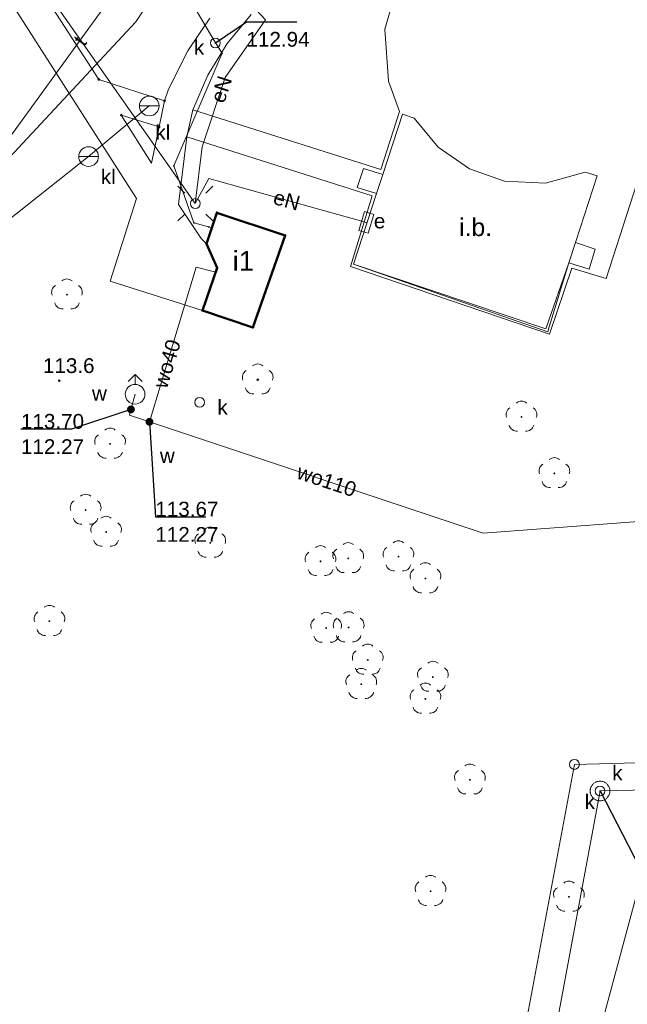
# Model space of a CAD drawing. Header units: centimetres. Extents: x 934830964 to 934860164, y -397494335 to -397452790.
# Tile 11 of 14: x 934847945 to 934851031, y -397464088 to -397459084. Entities that reach past the tile are written whole.
import ezdxf

# ---------------------------------------------------------------- set-up
doc = ezdxf.new("R2010")
doc.units = ezdxf.units.CM
doc.header["$LTSCALE"] = 0.1
doc.layers.add('0-1', color=2, linetype='Continuous', lineweight=5, true_color=0xffff00)
for name, color, linetype, lineweight in [('140-Punkty robocze', 7, 'Continuous', 25), ('202-punkt graniczny', 7, 'Continuous', 25), ('219-działka ewidencyjna', 7, 'Continuous', 25), ('312-budynek ewidencyjny', 7, 'Continuous', 25), ('312-oznaczenie budynku ewidencyjnego-Atr117', 7, 'Continuous', 25), ('chodnik', 7, 'Continuous', 25), ('drzewo liściaste', 7, 'Continuous', 25), ('drzewo liściaste (punkt)', 7, 'Continuous', 25), ('hydrant (punkt)', 7, 'Continuous', 25), ('inna budowla (powierzchnia)', 7, 'Continuous', 25), ('inna budowla (powierzchnia)-Atr17', 7, 'Continuous', 25), ('latarnia (punkt)', 7, 'Continuous', 25), ('osadnik kanalizacji lokalnej (dół Chambeau) (punkt)', 7, 'Continuous', 25), ('osadnik kanalizacji lokalnej (dół Chambeau) (punkt)-Atr17', 7, 'Continuous', 25), ('pikieta naturalna', 7, 'Continuous', 25), ('pikieta naturalna-Atr2', 7, 'Continuous', 25), ('plac (powierzchnia)', 7, 'Continuous', 25), ('przewód elektroenergetyczny (linia)', 7, 'Continuous', 25), ('przewód elektroenergetyczny (linia)-Atr1', 7, 'Continuous', 25), ('przewód kanalizacyjny (linia)', 7, 'Continuous', 25), ('przewód telekomunikacyjny (linia)', 7, 'Continuous', 25), ('przewód telekomunikacyjny (linia)-Atr1', 7, 'Continuous', 25), ('przewód wodociągowy (linia)', 7, 'Continuous', 25), ('przewód wodociągowy (linia)-Atr1', 7, 'Continuous', 25), ('Punkt budynku', 7, 'Continuous', 25), ('punkt o określonej wysokości (sieć kanalizacyjna)', 7, 'Continuous', 25), ('punkt o określonej wysokości (sieć kanalizacyjna)-Atr2', 7, 'Continuous', 25), ('punkt o określonej wysokości (sieć kanalizacyjna)-Atr3', 7, 'Continuous', 25), ('punkt o określonej wysokości (sieć wodociągowa)', 7, 'Continuous', 25), ('punkt o określonej wysokości (sieć wodociągowa)-Atr2', 7, 'Continuous', 25), ('punkt o określonej wysokości (sieć wodociągowa)-Atr3', 7, 'Continuous', 25), ('schody w ciągu komunikacyjnym', 7, 'Continuous', 25), ('studzienka - przewód kanalizacyjny (powierzchnia)', 7, 'Continuous', 25), ('studzienka - przewód kanalizacyjny (powierzchnia)-Atr17', 7, 'Continuous', 25), ('studzienka okrągła - przewód kanalizacyjny (punkt)', 7, 'Continuous', 25), ('studzienka okrągła - przewód kanalizacyjny (punkt)-Atr17', 7, 'Continuous', 25), ('szafa elektroenergetyczna (punkt)', 7, 'Continuous', 25), ('szafa elektroenergetyczna (punkt)-Atr17', 7, 'Continuous', 25), ('właz okrągły - siec kanalizacyjna (punkt)', 7, 'Continuous', 25), ('właz okrągły - siec kanalizacyjna (punkt)-Atr17', 7, 'Continuous', 25), ('zasuwa - siec wodociągowa (punkt)', 7, 'Continuous', 25), ('zasuwa - siec wodociągowa (punkt)-Atr17', 7, 'Continuous', 25)]:
    doc.layers.add(name, color=color, linetype=linetype, lineweight=lineweight)
doc.styles.add('Arial', font='arial.ttf')

# ---------------------------------------------------------------- blocks, each defined once
blk = doc.blocks.new('202')
at = {"layer": '0-1', "color": 7, "linetype": 'Continuous', "lineweight": 5, "transparency": 33554687}
blk.add_circle((0, 0), 25, dxfattribs=at)
blk = doc.blocks.new('PUNKTBUD')
at = {"layer": '0-1', "color": 7, "linetype": 'Continuous', "lineweight": 5, "transparency": 33554687}
blk.add_circle((0, 0), 4.5, dxfattribs=at)
blk = doc.blocks.new('OP021')
at = {"layer": '0-1', "linetype": 'Continuous', "lineweight": 0, "transparency": 33554687}
h = blk.add_hatch(color=7, dxfattribs=at)
edge = h.paths.add_edge_path()
edge.add_arc((0, 0), 5, 270, 360, ccw=False)
edge.add_arc((0, 0), 5, 180, 270, ccw=False)
edge.add_arc((0, 0), 5, 90, 180, ccw=False)
edge.add_arc((0, 0), 5, 0, 90, ccw=False)
at = {"layer": '0-1', "color": 7, "linetype": 'Continuous', "lineweight": 13, "transparency": 33554687}
for centre, start, end in [((0, 40), 49.272, 130.728), ((-38, 12.4), 121.308, 202.548), ((38, 12.4), 337.452, 58.692), ((-23.5, -32.4), 193.221, 274.871), ((23.5, -32.4), 265.129, 346.779)]:
    blk.add_arc(centre, 40, start, end, dxfattribs=at)
blk = doc.blocks.new('US07')
at = {"layer": '0-1', "color": 7, "linetype": 'Continuous', "lineweight": 13, "transparency": 33554687}
for q in [(-50, 0), (50, 0)]:
    blk.add_line((0, 0), q, dxfattribs=at)
blk.add_circle((0, 0), 50, dxfattribs=at)
blk = doc.blocks.new('US25')
at = {"layer": '0-1', "linetype": 'Continuous', "lineweight": 0, "transparency": 33554687}
h = blk.add_hatch(color=7, dxfattribs=at)
edge = h.paths.add_edge_path()
edge.add_arc((0, 0), 20, 270, 360, ccw=False)
edge.add_arc((0, 0), 20, 180, 270, ccw=False)
edge.add_arc((0, 0), 20, 90, 180, ccw=False)
edge.add_arc((0, 0), 20, 0, 90, ccw=False)
edge.add_line((20, 0), (20, 0))
blk = doc.blocks.new('PW01')
at = {"layer": '0-1', "linetype": 'Continuous', "lineweight": 0, "transparency": 33554687}
h = blk.add_hatch(color=7, dxfattribs=at)
edge = h.paths.add_edge_path()
edge.add_arc((0, 0), 4.5, 270, 360, ccw=False)
edge.add_arc((0, 0), 4.5, 180, 270, ccw=False)
edge.add_arc((0, 0), 4.5, 90, 180, ccw=False)
edge.add_arc((0, 0), 4.5, 0, 90, ccw=False)
blk = doc.blocks.new('US02')
at = {"layer": '0-1', "color": 7, "linetype": 'Continuous', "lineweight": 13, "transparency": 33554687}
for p, q in [((0, 100), (-35.3, 64.7)), ((0, 50), (0, 100)), ((0, 100), (35.4, 64.7))]:
    blk.add_line(p, q, dxfattribs=at)
blk.add_circle((0, 0), 50, dxfattribs=at)
blk = doc.blocks.new('US22')
at = {"layer": '0-1', "color": 7, "linetype": 'Continuous', "lineweight": 13, "transparency": 33554687}
blk.add_circle((0, 0), 25, dxfattribs=at)
blk = doc.blocks.new('US15')
at = {"layer": '0-1', "color": 7, "linetype": 'Continuous', "lineweight": 13, "transparency": 33554687}
blk.add_circle((0, 0), 25, dxfattribs=at)
blk = doc.blocks.new('SM01')
at = {"layer": '0-1', "color": 7, "linetype": 'Continuous', "lineweight": 13, "transparency": 33554687}
for p, q in [((-53, 53.1), (-88.3, 88.4)), ((53.1, 53.1), (88.4, 88.4)), ((-53, -53), (-88.3, -88.3)), ((53.1, -53), (88.4, -88.3))]:
    blk.add_line(p, q, dxfattribs=at)
blk.add_circle((0, 0), 25, dxfattribs=at)
blk = doc.blocks.new('US18')
at = {"layer": '0-1', "color": 7, "linetype": 'Continuous', "lineweight": 13, "transparency": 33554687}
for p, q in [((-50, -25), (-50, 25)), ((-50, 25), (50, 25)), ((50, -25), (50, 25)), ((-50, -25), (50, -25))]:
    blk.add_line(p, q, dxfattribs=at)
blk = doc.blocks.new('PIKIETA')
at = {"layer": '0-1', "color": 7, "linetype": 'Continuous', "lineweight": 5, "transparency": 33554687}
blk.add_circle((0, 0), 4.5, dxfattribs=at)

msp = doc.modelspace()

# ---------------------------------------------------------------- linework, layer by layer
at = {"layer": '219-działka ewidencyjna', "color": 7, "linetype": 'Continuous', "lineweight": 18, "transparency": 33554687}
for p, q in [((934850763, -397462868.9), (934853329, -397462798.9)), ((934849369, -397470319.9), (934850763, -397462868.9))]:
    msp.add_line(p, q, dxfattribs=at)
at = {"layer": '312-budynek ewidencyjny', "color": 7, "linetype": 'Continuous', "lineweight": 50, "transparency": 33554687}
for p, q in [((934848893, -397460223.9), (934848947, -397460065.9)), ((934848947, -397460065.9), (934849293, -397460180.9)), ((934848948, -397460345.9), (934848893, -397460223.9)), ((934849293, -397460180.9), (934849129, -397460647.9)), ((934848873, -397460562.9), (934848948, -397460345.9)), ((934849129, -397460647.9), (934848873, -397460562.9))]:
    msp.add_line(p, q, dxfattribs=at)
at = {"layer": 'chodnik', "color": 7, "linetype": 'Continuous', "lineweight": 18, "transparency": 33554687, "flags": 128}
for points in [[(934849120, -397459058.9), (934848999, -397459205.9), (934848901, -397459366.9), (934848825, -397459541.9), (934848794, -397459678.9), (934848752, -397460022.9), (934848866, -397460196.9), (934848893, -397460223.9), (934848948, -397460345.9), (934848873, -397460562.9), (934848405, -397460413.9), (934848538, -397459993.9), (934847095, -397457739.9)], [(934847644, -397458304.9), (934848347, -397459387.9), (934848681, -397459496.9), (934848653, -397459628.9), (934848461, -397459568.9), (934848614, -397459812.9), (934848653, -397459628.9), (934848681, -397459496.9), (934848701, -397459437.9), (934848799, -397459241.9), (934848910, -397459076.9)]]:
    msp.add_lwpolyline(points, dxfattribs=at)
at = {"layer": 'inna budowla (powierzchnia)', "color": 7, "linetype": 'Continuous', "lineweight": 18, "transparency": 33554687, "flags": 128}
msp.add_lwpolyline([(934849889, -397459563.9), (934849949, -397459584.9), (934850071, -397459731.9), (934850230, -397459842.9), (934850408, -397459904.9), (934850616, -397459915.9), (934850817, -397459859.9), (934850878, -397459877.9), (934850768, -397460216.9), (934850734, -397460319.9), (934850618, -397460655.9), (934849641, -397460326.9), (934849758, -397459967.9), (934849789, -397459871.9)], close=True, dxfattribs=at)
at = {"layer": 'plac (powierzchnia)', "color": 7, "linetype": 'Continuous', "lineweight": 18, "transparency": 33554687, "flags": 128}
msp.add_lwpolyline([(934852069, -397458923.9), (934852097, -397459199.9), (934852076, -397459468.9), (934852016, -397459716.9), (934851977, -397459828.9), (934851243, -397459510.9), (934851168, -397459643.9), (934850924, -397460398.9), (934850750, -397460346.9), (934850636, -397460681.9), (934849625, -397460337.9), (934849735, -397459978.9), (934848794, -397459678.9), (934848825, -397459541.9), (934849779, -397459844.9), (934849874, -397459550.9), (934849818, -397459396.9), (934849800, -397459132.9), (934849876, -397458869.9)], dxfattribs=at)
msp.add_lwpolyline([(934849889, -397459563.9), (934849789, -397459871.9), (934849691, -397459840.9), (934849660, -397459936.9), (934849758, -397459967.9), (934849641, -397460326.9), (934850628, -397460670.9), (934850635, -397460645.9), (934850734, -397460319.9), (934850838, -397460352.9), (934850869, -397460249.9), (934850768, -397460216.9), (934850878, -397459877.9), (934850817, -397459859.9), (934850616, -397459915.9), (934850408, -397459904.9), (934850230, -397459842.9), (934850071, -397459731.9), (934849949, -397459584.9)], close=True, dxfattribs=at)
at = {"layer": 'przewód elektroenergetyczny (linia)', "color": 1, "linetype": 'Continuous', "lineweight": 18, "true_color": 0xff0000, "transparency": 33554687, "flags": 128}
for points in [[(934848837, -397460018.9), (934848097, -397458960.9), (934848128, -397458917.9), (934847555, -397458038.9), (934847549, -397458016.9)], [(934848987, -397458894.9), (934849028, -397458904.9), (934849193, -397459085.9), (934848989, -397459377.9), (934848872, -397459729.9), (934848837, -397460018.9), (934848906, -397459891.9), (934849706, -397460114.9)]]:
    msp.add_lwpolyline(points, dxfattribs=at)
at = {"layer": 'przewód kanalizacyjny (linia)', "color": 34, "linetype": 'Continuous', "lineweight": 18, "true_color": 0x994c00, "transparency": 33554687, "flags": 128}
for points in [[(934853292, -397456081.9), (934853358, -397456121.9), (934853360, -397456159.9), (934852417, -397459370.9), (934851569, -397461708.9), (934850722, -397464852.9), (934849791, -397469622.9), (934849878, -397469712.9), (934852052, -397469651.9), (934852159, -397469590.9), (934852206, -397469494.9), (934852122, -397469433.9)], [(934848162, -397457884.9), (934848177, -397457910.9), (934848939, -397459202.9), (934848973, -397459254.9), (934848728, -397459826.9), (934848830, -397460116.9), (934848922, -397460141.9)], [(934848603, -397459522.9), (934848295, -397459779.9), (934847678, -397460267.9), (934846599, -397459716.9), (934846307, -397460170.9)], [(934854149, -397461880.9), (934853919, -397462177.9), (934853416, -397462952.9), (934850893, -397463003.9), (934849644, -397469718.9), (934850752, -397469869.9), (934850708, -397470084.9)]]:
    msp.add_lwpolyline(points, dxfattribs=at)
at = {"layer": 'przewód telekomunikacyjny (linia)', "color": 30, "linetype": 'Continuous', "lineweight": 18, "true_color": 0xff7f00, "transparency": 33554687, "flags": 128}
for points in [[(934853004, -397453830.9), (934853029, -397453947.9), (934852525, -397454841.9), (934852263, -397454792.9), (934852025, -397455233.9), (934850293, -397456403.9), (934849277, -397457856.9), (934848351, -397459052.9), (934847323, -397460469.9), (934847050, -397461054.9), (934846029, -397462104.9), (934845066, -397461401.9), (934845258, -397461129.9)], [(934845306, -397461025.9), (934845072, -397461354.9), (934846236, -397462116.9), (934846726, -397461377.9), (934847306, -397460723.9), (934847591, -397460106.9), (934848535, -397459094.9), (934849452, -397457711.9), (934849568, -397457385.9), (934850017, -397457002.9), (934850635, -397456083.9), (934852026, -397455299.9), (934852475, -397454688.9), (934852850, -397454752.9), (934853066, -397454494.9), (934853071, -397454034.9)]]:
    msp.add_lwpolyline(points, dxfattribs=at)
at = {"layer": 'przewód wodociągowy (linia)', "color": 5, "linetype": 'Continuous', "lineweight": 18, "true_color": 0x0000ff, "transparency": 33554687, "flags": 128}
for points in [[(934848604, -397461127.9), (934848841, -397460341.9), (934848941, -397460366.9)], [(934848503, -397461094.9), (934848510, -397461064.9), (934848531, -397460987.9)], [(934854023, -397461408.9), (934853981, -397461416.9), (934850299, -397461692.9), (934848604, -397461127.9), (934848503, -397461094.9)]]:
    msp.add_lwpolyline(points, dxfattribs=at)
at = {"layer": 'punkt o określonej wysokości (sieć kanalizacyjna)-Atr2', "color": 7, "linetype": 'Continuous', "lineweight": 25, "transparency": 33554687, "flags": 128}
for points in [[(934848939, -397459202.9), (934849097, -397459095.9), (934849353.1, -397459095.9)], [(934850893, -397463003.9), (934851094, -397463390.9), (934851350.1, -397463390.9)]]:
    msp.add_lwpolyline(points, dxfattribs=at)
at = {"layer": 'punkt o określonej wysokości (sieć wodociągowa)-Atr2', "color": 7, "linetype": 'Continuous', "lineweight": 25, "transparency": 33554687, "flags": 128}
for points in [[(934848510, -397461064.9), (934848208, -397461164.9), (934847951.3, -397461164.9)], [(934848604, -397461127.9), (934848634, -397461610.9), (934848890.7, -397461610.9)]]:
    msp.add_lwpolyline(points, dxfattribs=at)
at = {"layer": 'schody w ciągu komunikacyjnym', "color": 7, "linetype": 'Continuous', "lineweight": 18, "transparency": 33554687, "flags": 128}
for points in [[(934849691, -397459840.9), (934849789, -397459871.9), (934849758, -397459967.9), (934849660, -397459936.9)], [(934849691, -397459840.9), (934849789, -397459871.9), (934849758, -397459967.9), (934849660, -397459936.9)], [(934850838, -397460352.9), (934850734, -397460319.9), (934850768, -397460216.9), (934850869, -397460249.9)], [(934850838, -397460352.9), (934850734, -397460319.9), (934850768, -397460216.9), (934850869, -397460249.9)]]:
    msp.add_lwpolyline(points, close=True, dxfattribs=at)
at = {"layer": 'studzienka - przewód kanalizacyjny (powierzchnia)', "color": 34, "linetype": 'Continuous', "lineweight": 18, "true_color": 0x994c00, "transparency": 33554687, "flags": 128}
msp.add_lwpolyline([(934850943, -397463003.9), (934850943, -397463006.9), (934850943, -397463010.9), (934850942, -397463013.9), (934850941, -397463017.9), (934850940, -397463020.9), (934850939, -397463023.9), (934850937, -397463026.9), (934850935, -397463029.9), (934850933, -397463032.9), (934850931, -397463035.9), (934850929, -397463038.9), (934850926, -397463040.9), (934850924, -397463042.9), (934850921, -397463044.9), (934850918, -397463046.9), (934850915, -397463048.9), (934850912, -397463049.9), (934850908, -397463051.9), (934850905, -397463052.9), (934850902, -397463052.9), (934850898, -397463053.9), (934850895, -397463053.9), (934850891, -397463053.9), (934850888, -397463053.9), (934850884, -397463052.9), (934850881, -397463052.9), (934850878, -397463051.9), (934850874, -397463049.9), (934850871, -397463048.9), (934850868, -397463046.9), (934850865, -397463044.9), (934850862, -397463042.9), (934850860, -397463040.9), (934850857, -397463038.9), (934850855, -397463035.9), (934850853, -397463032.9), (934850851, -397463029.9), (934850849, -397463026.9), (934850847, -397463023.9), (934850846, -397463020.9), (934850845, -397463017.9), (934850844, -397463013.9), (934850843, -397463010.9), (934850843, -397463006.9), (934850843, -397463003.9), (934850843, -397463000.9), (934850843, -397462996.9), (934850844, -397462993.9), (934850845, -397462989.9), (934850846, -397462986.9), (934850847, -397462983.9), (934850849, -397462980.9), (934850851, -397462977.9), (934850853, -397462974.9), (934850855, -397462971.9), (934850857, -397462968.9), (934850860, -397462966.9), (934850862, -397462964.9), (934850865, -397462962.9), (934850868, -397462960.9), (934850871, -397462958.9), (934850874, -397462957.9), (934850878, -397462955.9), (934850881, -397462954.9), (934850884, -397462954.9), (934850888, -397462953.9), (934850891, -397462953.9), (934850895, -397462953.9), (934850898, -397462953.9), (934850902, -397462954.9), (934850905, -397462954.9), (934850908, -397462955.9), (934850912, -397462957.9), (934850915, -397462958.9), (934850918, -397462960.9), (934850921, -397462962.9), (934850924, -397462964.9), (934850926, -397462966.9), (934850929, -397462968.9), (934850931, -397462971.9), (934850933, -397462974.9), (934850935, -397462977.9), (934850937, -397462980.9), (934850939, -397462983.9), (934850940, -397462986.9), (934850941, -397462989.9), (934850942, -397462993.9), (934850943, -397462996.9), (934850943, -397463000.9)], close=True, dxfattribs=at)

# ---------------------------------------------------------------- block references
at = {"layer": '140-Punkty robocze', "color": 7, "transparency": 33554687}
for p in [(934848347, -397459387.9), (934848681, -397459496.9), (934848461, -397459568.9), (934848653, -397459628.9), (934848146, -397460918.9), (934849154, -397460913.9)]:
    msp.add_blockref('PIKIETA', p, dxfattribs=at)
at = {"layer": '202-punkt graniczny', "color": 7, "transparency": 33554687}
msp.add_blockref('202', (934850763, -397462868.9), dxfattribs=at)
at = {"layer": 'drzewo liściaste', "color": 94, "true_color": 0x009900, "transparency": 33554687}
msp.add_blockref('OP021', (934849154, -397460913.9), dxfattribs=at)
at = {"layer": 'drzewo liściaste (punkt)', "color": 94, "true_color": 0x009900, "transparency": 33554687}
for p in [(934848185, -397460481.9), (934850494, -397461102.9), (934848404, -397461239.9), (934850661, -397461389.9), (934848280, -397461575.9), (934848384, -397461687.9), (934848913, -397461742.9), (934849869, -397461812.9), (934849473, -397461836.9), (934849614, -397461821.9), (934850006, -397461923.9), (934848096, -397462140.9), (934849502, -397462175.9), (934849616, -397462172.9), (934849713, -397462337.9), (934849680, -397462460.9), (934850044, -397462424.9), (934850006, -397462535.9), (934850232, -397462946.9), (934850032, -397463512.9), (934850735, -397463541.9)]:
    msp.add_blockref('OP021', p, dxfattribs=at)
at = {"layer": 'hydrant (punkt)', "color": 7, "transparency": 33554687}
msp.add_blockref('US02', (934848531, -397460987.9), dxfattribs=at)
at = {"layer": 'latarnia (punkt)', "color": 7, "transparency": 33554687}
msp.add_blockref('SM01', (934848837, -397460018.9), dxfattribs=at)
at = {"layer": 'osadnik kanalizacji lokalnej (dół Chambeau) (punkt)', "color": 7, "transparency": 33554687}
for p in [(934848603, -397459522.9), (934848295, -397459779.9)]:
    msp.add_blockref('US07', p, dxfattribs=at)
at = {"layer": 'pikieta naturalna', "color": 7, "transparency": 33554687}
msp.add_blockref('PW01', (934848146, -397460918.9), dxfattribs=at)
at = {"layer": 'Punkt budynku', "color": 5, "true_color": 0x0000ff, "transparency": 33554687}
for p in [(934848947, -397460065.9), (934849293, -397460180.9), (934848893, -397460223.9), (934848948, -397460345.9), (934848873, -397460562.9), (934849129, -397460647.9)]:
    msp.add_blockref('PUNKTBUD', p, dxfattribs=at)
at = {"layer": 'punkt o określonej wysokości (sieć kanalizacyjna)', "color": 34, "true_color": 0x994c00, "transparency": 33554687}
for p in [(934848939, -397459202.9), (934848973, -397459254.9), (934848728, -397459826.9), (934848830, -397460116.9), (934848906, -397460137.9), (934850893, -397463003.9)]:
    msp.add_blockref('PW01', p, dxfattribs=at)
at = {"layer": 'punkt o określonej wysokości (sieć wodociągowa)', "color": 5, "true_color": 0x0000ff, "transparency": 33554687}
msp.add_blockref('PW01', (934848510, -397461064.9), dxfattribs=at)
at = {"layer": 'punkt o określonej wysokości (sieć wodociągowa)', "color": 5, "true_color": 0x0000ff, "transparency": 33554687, "rotation": 341.642}
msp.add_blockref('PW01', (934848604, -397461127.9), dxfattribs=at)
at = {"layer": 'studzienka okrągła - przewód kanalizacyjny (punkt)', "color": 34, "true_color": 0x994c00, "transparency": 33554687}
msp.add_blockref('US15', (934848939, -397459202.9), dxfattribs=at)
at = {"layer": 'szafa elektroenergetyczna (punkt)', "color": 7, "transparency": 33554687, "rotation": 252.897}
msp.add_blockref('US18', (934849706, -397460114.9), dxfattribs=at)
at = {"layer": 'właz okrągły - siec kanalizacyjna (punkt)', "color": 7, "transparency": 33554687}
for p in [(934848859, -397461028.9), (934850893, -397463003.9)]:
    msp.add_blockref('US22', p, dxfattribs=at)
at = {"layer": 'zasuwa - siec wodociągowa (punkt)', "color": 7, "transparency": 33554687}
msp.add_blockref('US25', (934848510, -397461064.9), dxfattribs=at)
at = {"layer": 'zasuwa - siec wodociągowa (punkt)', "color": 7, "transparency": 33554687, "rotation": 341.642}
msp.add_blockref('US25', (934848604, -397461127.9), dxfattribs=at)

# ---------------------------------------------------------------- texts
at = {"layer": '312-oznaczenie budynku ewidencyjnego-Atr117', "color": 7, "transparency": 33554687, "insert": (934849081, -397460309.9), "char_height": 100, "attachment_point": 5, "line_spacing_factor": 0.25, "style": 'Arial'}
msp.add_mtext('i1', dxfattribs=at)
at = {"layer": 'inna budowla (powierzchnia)-Atr17', "color": 7, "transparency": 33554687, "insert": (934850177, -397460093.9), "char_height": 90, "attachment_point": 1, "line_spacing_factor": 0.25, "style": 'Arial'}
msp.add_mtext('i.b.', dxfattribs=at)
at = {"layer": 'osadnik kanalizacji lokalnej (dół Chambeau) (punkt)-Atr17', "color": 7, "transparency": 33554687, "char_height": 75, "attachment_point": 1, "line_spacing_factor": 0.25, "style": 'Arial'}
for insert in [(934848634, -397459619.9), (934848357, -397459844.9)]:
    msp.add_mtext('kl', dxfattribs=dict(at, insert=insert))
at = {"layer": 'pikieta naturalna-Atr2', "color": 7, "transparency": 33554687, "insert": (934848063, -397460804.9), "char_height": 75, "attachment_point": 1, "line_spacing_factor": 0.25, "style": 'Arial'}
msp.add_mtext('113.6', dxfattribs=at)
at = {"layer": 'przewód elektroenergetyczny (linia)-Atr1', "color": 1, "true_color": 0xff0000, "transparency": 33554687, "char_height": 75, "attachment_point": 4, "line_spacing_factor": 0.25, "style": 'Arial'}
for insert, rotation in [((934848948, -397459501.9), 71.613), ((934849237, -397459983.9), 344.424)]:
    msp.add_mtext('eN', dxfattribs=dict(at, insert=insert, rotation=rotation))
at = {"layer": 'przewód telekomunikacyjny (linia)-Atr1', "color": 30, "true_color": 0xff7f00, "transparency": 33554687, "insert": (934848242, -397459202.9), "char_height": 75, "attachment_point": 4, "rotation": 54.04, "line_spacing_factor": 0.25, "style": 'Arial'}
msp.add_mtext('t', dxfattribs=at)
at = {"layer": 'przewód wodociągowy (linia)-Atr1', "color": 5, "true_color": 0x0000ff, "transparency": 33554687, "char_height": 75, "attachment_point": 4, "line_spacing_factor": 0.25, "style": 'Arial'}
for s, insert, rotation in [('wo40', (934848657, -397460952.9), 73.221), ('wo110', (934849358, -397461378.9), 341.565)]:
    msp.add_mtext(s, dxfattribs=dict(at, insert=insert, rotation=rotation))
at = {"layer": 'punkt o określonej wysokości (sieć kanalizacyjna)-Atr3', "color": 34, "true_color": 0x994c00, "transparency": 33554687, "insert": (934849097, -397459222.7), "char_height": 75, "attachment_point": 7, "line_spacing_factor": 0.25, "style": 'Arial'}
msp.add_mtext('112.94', dxfattribs=at)
at = {"layer": 'punkt o określonej wysokości (sieć wodociągowa)-Atr2', "color": 5, "true_color": 0x0000ff, "transparency": 33554687, "char_height": 75, "attachment_point": 7, "line_spacing_factor": 0.25, "style": 'Arial'}
for s, insert in [('113.70', (934847951.3, -397461164.1)), ('113.67', (934848634, -397461610.1))]:
    msp.add_mtext(s, dxfattribs=dict(at, insert=insert))
at = {"layer": 'punkt o określonej wysokości (sieć wodociągowa)-Atr3', "color": 5, "true_color": 0x0000ff, "transparency": 33554687, "char_height": 75, "attachment_point": 7, "line_spacing_factor": 0.25, "style": 'Arial'}
for insert in [(934847951.3, -397461291.6), (934848634, -397461737.6)]:
    msp.add_mtext('112.27', dxfattribs=dict(at, insert=insert))
at = {"layer": 'studzienka - przewód kanalizacyjny (powierzchnia)-Atr17', "color": 34, "true_color": 0x994c00, "transparency": 33554687, "insert": (934850955, -397462874.9), "char_height": 75, "attachment_point": 1, "line_spacing_factor": 0.25, "style": 'Arial'}
msp.add_mtext('k', dxfattribs=at)
at = {"layer": 'studzienka okrągła - przewód kanalizacyjny (punkt)-Atr17', "color": 34, "true_color": 0x994c00, "transparency": 33554687, "insert": (934848830, -397459187.9), "char_height": 75, "attachment_point": 1, "line_spacing_factor": 0.25, "style": 'Arial'}
msp.add_mtext('k', dxfattribs=at)
at = {"layer": 'szafa elektroenergetyczna (punkt)-Atr17', "color": 7, "transparency": 33554687, "insert": (934849744, -397460069.9), "char_height": 75, "attachment_point": 1, "line_spacing_factor": 0.25, "style": 'Arial'}
msp.add_mtext('e', dxfattribs=at)
at = {"layer": 'właz okrągły - siec kanalizacyjna (punkt)-Atr17', "color": 7, "transparency": 33554687, "char_height": 75, "attachment_point": 1, "line_spacing_factor": 0.25, "style": 'Arial'}
for insert in [(934848949, -397461015.9), (934850815, -397463020.9)]:
    msp.add_mtext('k', dxfattribs=dict(at, insert=insert))
at = {"layer": 'zasuwa - siec wodociągowa (punkt)-Atr17', "color": 7, "transparency": 33554687, "char_height": 75, "attachment_point": 1, "line_spacing_factor": 0.25, "style": 'Arial'}
for insert in [(934848312, -397460945.9), (934848657, -397461261.9)]:
    msp.add_mtext('w', dxfattribs=dict(at, insert=insert))

doc.saveas('drawing.dxf')
